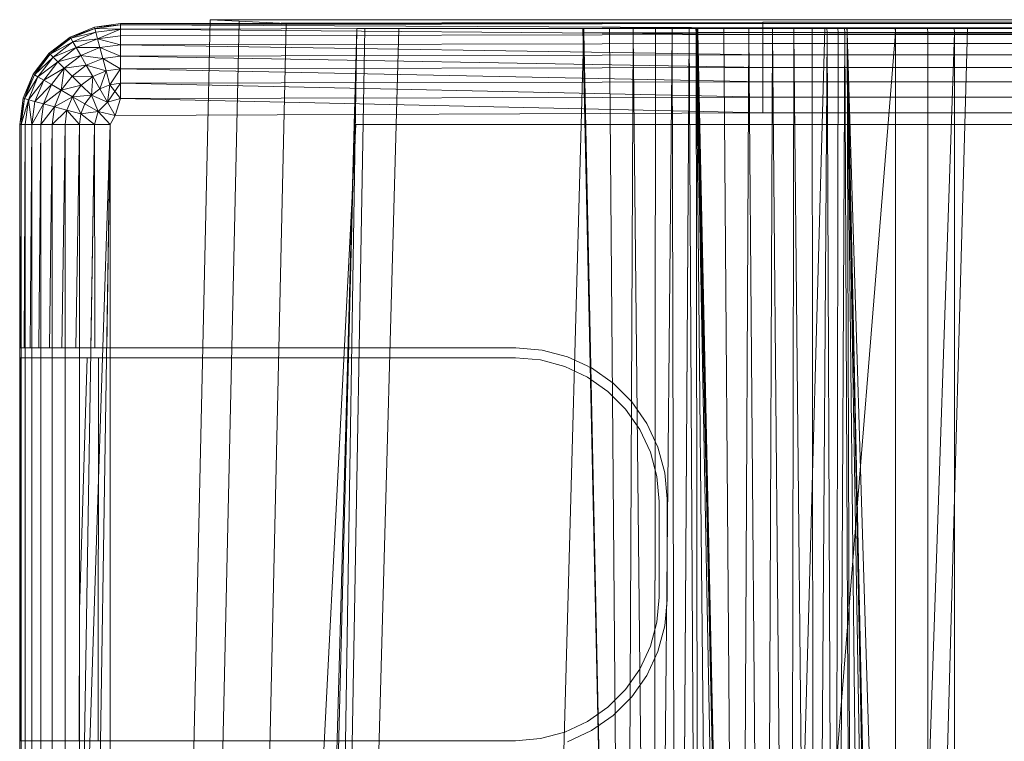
# Model space of a CAD drawing. Header units: metres. Extents: x 391.1 to 430.4, y 12.7 to 28.9.
# Tile 93 of 153: x 404.578 to 404.721, y 27.956 to 28.061. Entities that reach past the tile are written whole.
import ezdxf

# ---------------------------------------------------------------- set-up
doc = ezdxf.new("R2010")
doc.units = ezdxf.units.M
doc.layers.add('A-DETL-____-MBND', color=7, linetype='Continuous', lineweight=18)

# ---------------------------------------------------------------- blocks, each defined once
blk = doc.blocks.new('Family - Inodor PB-155417-01_FON_P0')
at = {"layer": 'A-DETL-____-MBND', "color": 253, "true_color": 0xaaaaaa}
for p, q in [((0.02769, 0.72747), (0.02057, 0.40793)), ((0.02769, 0.72747), (0.02057, 0.40793)), ((0.03191, 0.72747), (0.02769, 0.72747)), ((0.02769, 0.72747), (0.03191, 0.72747)), ((0.03191, 0.72725), (0.02769, 0.72747)), ((0.02769, 0.72747), (0.03191, 0.72725)), ((0.03191, 0.72747), (0.03874, 0.72747)), ((0.03874, 0.72747), (0.03191, 0.72747)), ((0.03874, 0.72747), (0.36709, 0.72747)), ((0.36709, 0.72747), (0.03874, 0.72747)), ((0.00733, 0.72494), (0.01086, 0.72641)), ((0.00733, 0.72494), (0.01086, 0.72641)), ((0.00733, 0.72494), (0.01086, 0.72641)), ((0.00733, 0.72494), (0.01086, 0.72641)), ((0.00733, 0.72494), (0.01091, 0.72621)), ((0.00733, 0.72494), (0.01091, 0.72621)), ((0.01091, 0.72621), (0.00743, 0.72477)), ((0.01091, 0.72621), (0.00743, 0.72477)), ((0.00743, 0.72477), (0.01091, 0.72621)), ((0.01086, 0.72641), (0.01465, 0.72691)), ((0.01086, 0.72641), (0.01465, 0.72691)), ((0.01086, 0.72641), (0.01465, 0.72691)), ((0.01086, 0.72641), (0.01465, 0.72691)), ((0.01086, 0.72641), (0.01465, 0.72671)), ((0.01086, 0.72641), (0.01465, 0.72671)), ((0.01086, 0.72641), (0.01091, 0.72621)), ((0.01086, 0.72641), (0.01091, 0.72621)), ((0.01086, 0.72641), (0.01091, 0.72621)), ((0.01465, 0.72671), (0.01091, 0.72621)), ((0.01465, 0.72671), (0.01091, 0.72621)), ((0.01091, 0.72621), (0.01465, 0.72671)), ((0.01091, 0.72621), (0.01106, 0.72564)), ((0.01091, 0.72621), (0.01106, 0.72564)), ((0.01091, 0.72621), (0.01465, 0.72611)), ((0.01091, 0.72621), (0.01106, 0.72564)), ((0.01091, 0.72621), (0.01465, 0.72611)), ((0.01465, 0.72611), (0.01106, 0.72564)), ((0.01465, 0.72611), (0.01106, 0.72564)), ((0.01106, 0.72564), (0.01465, 0.72611)), ((0.01465, 0.72611), (0.01132, 0.7247)), ((0.01132, 0.7247), (0.01465, 0.72611)), ((0.01465, 0.72691), (0.10805, 0.72711)), ((0.01465, 0.72691), (0.10805, 0.72711)), ((0.01465, 0.72691), (0.38826, 0.72691)), ((0.01465, 0.72691), (0.38826, 0.72691)), ((0.01465, 0.72691), (0.01465, 0.72671)), ((0.10805, 0.72691), (0.01465, 0.72671)), ((0.01465, 0.72691), (0.01465, 0.72671)), ((0.01465, 0.72691), (0.10805, 0.72691)), ((0.01465, 0.72691), (0.01465, 0.72671)), ((0.10805, 0.72691), (0.01465, 0.72671)), ((0.01465, 0.72691), (0.10805, 0.72691)), ((0.01465, 0.72671), (0.10805, 0.72691)), ((0.01465, 0.72671), (0.01465, 0.72611)), ((0.01465, 0.72671), (0.01465, 0.72611)), ((0.01465, 0.72671), (0.10805, 0.72631)), ((0.01465, 0.72671), (0.01465, 0.72611)), ((0.01465, 0.72671), (0.10805, 0.72631)), ((0.10805, 0.72631), (0.01465, 0.72611)), ((0.10805, 0.72631), (0.01465, 0.72611)), ((0.01465, 0.72611), (0.10805, 0.72631)), ((0.01465, 0.72611), (0.01465, 0.72514)), ((0.01465, 0.72611), (0.01465, 0.72514)), ((0.01465, 0.72611), (0.10805, 0.72534)), ((0.01465, 0.72611), (0.01465, 0.72514)), ((0.01465, 0.72611), (0.10805, 0.72534)), ((0.03191, 0.72725), (0.02479, 0.40776)), ((0.03191, 0.72725), (0.02479, 0.40776)), ((0.03874, 0.72691), (0.03162, 0.40749)), ((0.03874, 0.72691), (0.03162, 0.40749)), ((0.03874, 0.72691), (0.03191, 0.72725)), ((0.03191, 0.72725), (0.03874, 0.72691)), ((0.03494, 0.21652), (0.04902, 0.7262)), ((0.04902, 0.7262), (0.03612, 0.21652)), ((0.36709, 0.72691), (0.03874, 0.72691)), ((0.03874, 0.72691), (0.36709, 0.72691)), ((0.04902, 0.7262), (0.04107, 0.21652)), ((0.0502, 0.7262), (0.04107, 0.21652)), ((0.05515, 0.7262), (0.04107, 0.21652)), ((0.04902, 0.7262), (0.0502, 0.7262)), ((0.0502, 0.7262), (0.05515, 0.7262)), ((0.05515, 0.7262), (0.08204, 0.7262)), ((0.08204, 0.7262), (0.06796, 0.21652)), ((0.08802, 0.44565), (0.08189, 0.7262)), ((0.08201, 0.7262), (0.08189, 0.7262)), ((0.08202, 0.72555), (0.08201, 0.7262)), ((0.08202, 0.7262), (0.08201, 0.7262)), ((0.08202, 0.72555), (0.08201, 0.7262)), ((0.08202, 0.7262), (0.08202, 0.72555)), ((0.08203, 0.7262), (0.08202, 0.72555)), ((0.08203, 0.7262), (0.08202, 0.7262)), ((0.08202, 0.72555), (0.08202, 0.7262)), ((0.08203, 0.7262), (0.08202, 0.72555)), ((0.08577, 0.7262), (0.08203, 0.7262)), ((0.08204, 0.7262), (0.11707, 0.7262)), ((0.08577, 0.7262), (0.08578, 0.72555)), ((0.08578, 0.7262), (0.08577, 0.7262)), ((0.08578, 0.72555), (0.08577, 0.7262)), ((0.08578, 0.7262), (0.08578, 0.72555)), ((0.08579, 0.7262), (0.08578, 0.72555)), ((0.08579, 0.7262), (0.08578, 0.7262)), ((0.08578, 0.72555), (0.08578, 0.7262)), ((0.08579, 0.7262), (0.08578, 0.72555)), ((0.0892, 0.7262), (0.08579, 0.7262)), ((0.0892, 0.7262), (0.0892, 0.72555)), ((0.0892, 0.7262), (0.0892, 0.72555)), ((0.0892, 0.7262), (0.0892, 0.7262)), ((0.0892, 0.72555), (0.0892, 0.7262)), ((0.09247, 0.7262), (0.0892, 0.7262)), ((0.0892, 0.7262), (0.0892, 0.72555)), ((0.09247, 0.7262), (0.09248, 0.72555)), ((0.09489, 0.7262), (0.09247, 0.7262)), ((0.09247, 0.7262), (0.09248, 0.72555)), ((0.09489, 0.7262), (0.09491, 0.72555)), ((0.09734, 0.7262), (0.09489, 0.7262)), ((0.09489, 0.7262), (0.09491, 0.72555)), ((0.09734, 0.7262), (0.09737, 0.72555)), ((0.09833, 0.7262), (0.09734, 0.7262)), ((0.09734, 0.7262), (0.09737, 0.72555)), ((0.09833, 0.7262), (0.09837, 0.72555)), ((0.09845, 0.7262), (0.09833, 0.7262)), ((0.09837, 0.72555), (0.09833, 0.7262)), ((0.09845, 0.7262), (0.09837, 0.72555)), ((0.09845, 0.7262), (0.09837, 0.72555)), ((0.12734, 0.7262), (0.09845, 0.7262)), ((0.10461, 0.44571), (0.09848, 0.7262)), ((0.09858, 0.7262), (0.09848, 0.7262)), ((0.09859, 0.7262), (0.09858, 0.7262)), ((0.09861, 0.7256), (0.09858, 0.7262)), ((0.09861, 0.7256), (0.09858, 0.7262)), ((0.09859, 0.7262), (0.09861, 0.7256)), ((0.09861, 0.7262), (0.09859, 0.7262)), ((0.09861, 0.7256), (0.09859, 0.7262)), ((0.09861, 0.7262), (0.09861, 0.7256)), ((0.09862, 0.7262), (0.09861, 0.7256)), ((0.09862, 0.7262), (0.09861, 0.7262)), ((0.09861, 0.7256), (0.09861, 0.7262)), ((0.09862, 0.7262), (0.09861, 0.7256)), ((0.10238, 0.7262), (0.09862, 0.7262)), ((0.10238, 0.7262), (0.10238, 0.7256)), ((0.10239, 0.7262), (0.10238, 0.7256)), ((0.10239, 0.7262), (0.10238, 0.7262)), ((0.10238, 0.7256), (0.10238, 0.7262)), ((0.10239, 0.7262), (0.10238, 0.7256)), ((0.10603, 0.7262), (0.10239, 0.7262)), ((0.11707, 0.7262), (0.10299, 0.21652)), ((0.10603, 0.7262), (0.10604, 0.7256)), ((0.10604, 0.7262), (0.10603, 0.7262)), ((0.10604, 0.7256), (0.10603, 0.7262)), ((0.10604, 0.7262), (0.10604, 0.7256)), ((0.10605, 0.7262), (0.10604, 0.7256)), ((0.10605, 0.7262), (0.10604, 0.7262)), ((0.10604, 0.7256), (0.10604, 0.7262)), ((0.10605, 0.7262), (0.10604, 0.7256)), ((0.10947, 0.7262), (0.10605, 0.7262)), ((0.10805, 0.72711), (0.10805, 0.72691)), ((0.10805, 0.72711), (0.29485, 0.72711)), ((0.10805, 0.72711), (0.10805, 0.72691)), ((0.10805, 0.72711), (0.29485, 0.72711)), ((0.10805, 0.72711), (0.10805, 0.72691)), ((0.10805, 0.72691), (0.10805, 0.72631)), ((0.10805, 0.72691), (0.29485, 0.72691)), ((0.10805, 0.72691), (0.10805, 0.72631)), ((0.10805, 0.72691), (0.29485, 0.72691)), ((0.10805, 0.72691), (0.29485, 0.72691)), ((0.10805, 0.72691), (0.10805, 0.72631)), ((0.10805, 0.72631), (0.10805, 0.72534)), ((0.10805, 0.72631), (0.29485, 0.72631)), ((0.10805, 0.72631), (0.10805, 0.72534)), ((0.10805, 0.72631), (0.29485, 0.72631)), ((0.10805, 0.72631), (0.29485, 0.72631)), ((0.10805, 0.72631), (0.10805, 0.72534)), ((0.29485, 0.72631), (0.10805, 0.72534)), ((0.10805, 0.72534), (0.29485, 0.72631)), ((0.10947, 0.7262), (0.10947, 0.7256)), ((0.10947, 0.7262), (0.10947, 0.7256)), ((0.10947, 0.7262), (0.10947, 0.7262)), ((0.10947, 0.7256), (0.10947, 0.7262)), ((0.10948, 0.7262), (0.10947, 0.7256)), ((0.10948, 0.7262), (0.10947, 0.7262)), ((0.10947, 0.7256), (0.10947, 0.7262)), ((0.10948, 0.7262), (0.10947, 0.7256)), ((0.11257, 0.7262), (0.10948, 0.7262)), ((0.11257, 0.7262), (0.11257, 0.7256)), ((0.11257, 0.7262), (0.11257, 0.7256)), ((0.11257, 0.7256), (0.11257, 0.7262)), ((0.11524, 0.7262), (0.11257, 0.7262)), ((0.11257, 0.7262), (0.11257, 0.7256)), ((0.11524, 0.7262), (0.11525, 0.7256)), ((0.1174, 0.7262), (0.11524, 0.7262)), ((0.11524, 0.7262), (0.11525, 0.7256)), ((0.11707, 0.7262), (0.13782, 0.7262)), ((0.1174, 0.7262), (0.11742, 0.7256)), ((0.11899, 0.7262), (0.1174, 0.7262)), ((0.1174, 0.7262), (0.11742, 0.7256)), ((0.11899, 0.7262), (0.11902, 0.7256)), ((0.11997, 0.7262), (0.11899, 0.7262)), ((0.11899, 0.7262), (0.11902, 0.7256)), ((0.11997, 0.7262), (0.12, 0.7256)), ((0.12028, 0.7262), (0.11997, 0.7262)), ((0.11997, 0.7262), (0.12, 0.7256)), ((0.12028, 0.7262), (0.12032, 0.7256)), ((0.12028, 0.7262), (0.28568, 0.7262)), ((0.12028, 0.7262), (0.12032, 0.7256)), ((0.12034, 0.7262), (0.12029, 0.7262)), ((0.12032, 0.7256), (0.12029, 0.7262)), ((0.12034, 0.7262), (0.12032, 0.7256)), ((0.12034, 0.7262), (0.12032, 0.7256)), ((0.1359, 0.7262), (0.12034, 0.7262)), ((0.13782, 0.7262), (0.12375, 0.21652)), ((0.12734, 0.7262), (0.12737, 0.72561)), ((0.12736, 0.7262), (0.12734, 0.7262)), ((0.12737, 0.72561), (0.12734, 0.7262)), ((0.12736, 0.7262), (0.12737, 0.72561)), ((0.12737, 0.7262), (0.12736, 0.7262)), ((0.12737, 0.72561), (0.12736, 0.7262)), ((0.12737, 0.7262), (0.12737, 0.72561)), ((0.13203, 0.7262), (0.12737, 0.7262)), ((0.12737, 0.7262), (0.12737, 0.72561)), ((0.13203, 0.7262), (0.13205, 0.72561)), ((0.13591, 0.7262), (0.13203, 0.7262)), ((0.13203, 0.7262), (0.13205, 0.72561)), ((0.1359, 0.7262), (0.13594, 0.72561)), ((0.1359, 0.7262), (0.27007, 0.7262)), ((0.1359, 0.7262), (0.13594, 0.72561)), ((0.13591, 0.7262), (0.13594, 0.72561)), ((0.26951, 0.7262), (0.13591, 0.7262)), ((0.13591, 0.7262), (0.13594, 0.72561)), ((0.13782, 0.7262), (0.16159, 0.7262)), ((0.00429, 0.72262), (0.00733, 0.72494)), ((0.00429, 0.72262), (0.00733, 0.72494)), ((0.00429, 0.72262), (0.00733, 0.72494)), ((0.00429, 0.72262), (0.00733, 0.72494)), ((0.00429, 0.72262), (0.00743, 0.72477)), ((0.00429, 0.72262), (0.00743, 0.72477)), ((0.00743, 0.72477), (0.00443, 0.72247)), ((0.00743, 0.72477), (0.00443, 0.72247)), ((0.00443, 0.72247), (0.00743, 0.72477)), ((0.00733, 0.72494), (0.00743, 0.72477)), ((0.00733, 0.72494), (0.00743, 0.72477)), ((0.00733, 0.72494), (0.00743, 0.72477)), ((0.00743, 0.72477), (0.01106, 0.72564)), ((0.00743, 0.72477), (0.01106, 0.72564)), ((0.00743, 0.72477), (0.00772, 0.72425)), ((0.00743, 0.72477), (0.00772, 0.72425)), ((0.00743, 0.72477), (0.00772, 0.72425)), ((0.01106, 0.72564), (0.00772, 0.72425)), ((0.01106, 0.72564), (0.00772, 0.72425)), ((0.00772, 0.72425), (0.01106, 0.72564)), ((0.00772, 0.72425), (0.01132, 0.7247)), ((0.00772, 0.72425), (0.01132, 0.7247)), ((0.01132, 0.7247), (0.00821, 0.72341)), ((0.01132, 0.7247), (0.00821, 0.72341)), ((0.00821, 0.72341), (0.01132, 0.7247)), ((0.01106, 0.72564), (0.01132, 0.7247)), ((0.01106, 0.72564), (0.01132, 0.7247)), ((0.01106, 0.72564), (0.01132, 0.7247)), ((0.01465, 0.72514), (0.01132, 0.7247)), ((0.01132, 0.7247), (0.01465, 0.72514)), ((0.01132, 0.7247), (0.01465, 0.72514)), ((0.01132, 0.7247), (0.01166, 0.72342)), ((0.01132, 0.7247), (0.01166, 0.72342)), ((0.01132, 0.7247), (0.01465, 0.72382)), ((0.01132, 0.7247), (0.01166, 0.72342)), ((0.01132, 0.7247), (0.01465, 0.72382)), ((0.10805, 0.72534), (0.01465, 0.72514)), ((0.10805, 0.72534), (0.01465, 0.72514)), ((0.01465, 0.72514), (0.10805, 0.72534)), ((0.01465, 0.72514), (0.01465, 0.72382)), ((0.01465, 0.72514), (0.01465, 0.72382)), ((0.01465, 0.72514), (0.01465, 0.72382)), ((0.08202, 0.72555), (0.08802, 0.44565)), ((0.08578, 0.72555), (0.08202, 0.72555)), ((0.08202, 0.72555), (0.08578, 0.72555)), ((0.08202, 0.72555), (0.08802, 0.44565)), ((0.08578, 0.72555), (0.08802, 0.44565)), ((0.08578, 0.72555), (0.0892, 0.72555)), ((0.08578, 0.72555), (0.08802, 0.44565)), ((0.0892, 0.72555), (0.08578, 0.72555)), ((0.0892, 0.72555), (0.08802, 0.44565)), ((0.08802, 0.44565), (0.0892, 0.72555)), ((0.0892, 0.72555), (0.09212, 0.44566)), ((0.09248, 0.72555), (0.0892, 0.72555)), ((0.0892, 0.72555), (0.09248, 0.72555)), ((0.0892, 0.72555), (0.09212, 0.44566)), ((0.09248, 0.72555), (0.09212, 0.44566)), ((0.09212, 0.44566), (0.09248, 0.72555)), ((0.09212, 0.44566), (0.09491, 0.72555)), ((0.09212, 0.44566), (0.09491, 0.72555)), ((0.09491, 0.72555), (0.09248, 0.72555)), ((0.09248, 0.72555), (0.09491, 0.72555)), ((0.09737, 0.72555), (0.09491, 0.72555)), ((0.09491, 0.72555), (0.09554, 0.44566)), ((0.09491, 0.72555), (0.09737, 0.72555)), ((0.09491, 0.72555), (0.09554, 0.44566)), ((0.09737, 0.72555), (0.09554, 0.44566)), ((0.09554, 0.44566), (0.09737, 0.72555)), ((0.09837, 0.72555), (0.09737, 0.72555)), ((0.09737, 0.72555), (0.09882, 0.44566)), ((0.09737, 0.72555), (0.09837, 0.72555)), ((0.09737, 0.72555), (0.09882, 0.44566)), ((0.09837, 0.72555), (0.12737, 0.72561)), ((0.12737, 0.72561), (0.09837, 0.72555)), ((0.09837, 0.72555), (0.09882, 0.44566)), ((0.09837, 0.72555), (0.10126, 0.44566)), ((0.09837, 0.72555), (0.09882, 0.44566)), ((0.09837, 0.72555), (0.10371, 0.44566)), ((0.09837, 0.72555), (0.10126, 0.44566)), ((0.09837, 0.72555), (0.10471, 0.44572)), ((0.09837, 0.72555), (0.10371, 0.44566)), ((0.09837, 0.72555), (0.10471, 0.44572)), ((0.09861, 0.7256), (0.10461, 0.44571)), ((0.10238, 0.7256), (0.09861, 0.7256)), ((0.09861, 0.7256), (0.10238, 0.7256)), ((0.09861, 0.7256), (0.10461, 0.44571)), ((0.10238, 0.7256), (0.10461, 0.44571)), ((0.10604, 0.7256), (0.10238, 0.7256)), ((0.10238, 0.7256), (0.10604, 0.7256)), ((0.10238, 0.7256), (0.10461, 0.44571)), ((0.10604, 0.7256), (0.10461, 0.44571)), ((0.10461, 0.44571), (0.10604, 0.7256)), ((0.12737, 0.72561), (0.10471, 0.44572)), ((0.10471, 0.44572), (0.12737, 0.72561)), ((0.10604, 0.7256), (0.10839, 0.44571)), ((0.10604, 0.7256), (0.10947, 0.7256)), ((0.10604, 0.7256), (0.10839, 0.44571)), ((0.10947, 0.7256), (0.10604, 0.7256)), ((0.10805, 0.72534), (0.10805, 0.72402)), ((0.10805, 0.72534), (0.29485, 0.72534)), ((0.10805, 0.72402), (0.10805, 0.72534)), ((0.10805, 0.72534), (0.29485, 0.72534)), ((0.10805, 0.72534), (0.10805, 0.72402)), ((0.10805, 0.72534), (0.29485, 0.72534)), ((0.10947, 0.7256), (0.10839, 0.44571)), ((0.10839, 0.44571), (0.10947, 0.7256)), ((0.10947, 0.7256), (0.11204, 0.44571)), ((0.11257, 0.7256), (0.10947, 0.7256)), ((0.10947, 0.7256), (0.11257, 0.7256)), ((0.10947, 0.7256), (0.11204, 0.44571)), ((0.11257, 0.7256), (0.11204, 0.44571)), ((0.11204, 0.44571), (0.11257, 0.7256)), ((0.11525, 0.7256), (0.11257, 0.7256)), ((0.11257, 0.7256), (0.11547, 0.44571)), ((0.11257, 0.7256), (0.11525, 0.7256)), ((0.11257, 0.7256), (0.11547, 0.44571)), ((0.11742, 0.7256), (0.11525, 0.7256)), ((0.11525, 0.7256), (0.11547, 0.44571)), ((0.11525, 0.7256), (0.11742, 0.7256)), ((0.11525, 0.7256), (0.11547, 0.44571)), ((0.11742, 0.7256), (0.11547, 0.44571)), ((0.11547, 0.44571), (0.11742, 0.7256)), ((0.11902, 0.7256), (0.11742, 0.7256)), ((0.11742, 0.7256), (0.11858, 0.44571)), ((0.11742, 0.7256), (0.11902, 0.7256)), ((0.11742, 0.7256), (0.11858, 0.44571)), ((0.11902, 0.7256), (0.11858, 0.44571)), ((0.11858, 0.44571), (0.11902, 0.7256)), ((0.11858, 0.44571), (0.12, 0.7256)), ((0.11858, 0.44571), (0.12, 0.7256)), ((0.12, 0.7256), (0.11902, 0.7256)), ((0.11902, 0.7256), (0.12, 0.7256)), ((0.12032, 0.7256), (0.12, 0.7256)), ((0.12, 0.7256), (0.12125, 0.44571)), ((0.12, 0.7256), (0.12032, 0.7256)), ((0.12, 0.7256), (0.12125, 0.44571)), ((0.12032, 0.7256), (0.13594, 0.72561)), ((0.13594, 0.72561), (0.12032, 0.7256)), ((0.12032, 0.7256), (0.12632, 0.44571)), ((0.12032, 0.7256), (0.13594, 0.21593)), ((0.12032, 0.7256), (0.12632, 0.44571)), ((0.12032, 0.7256), (0.13594, 0.21593)), ((0.12032, 0.7256), (0.13646, 0.2042)), ((0.12032, 0.7256), (0.12632, 0.44571)), ((0.12032, 0.7256), (0.12125, 0.44571)), ((0.12032, 0.7256), (0.12343, 0.44571)), ((0.12032, 0.7256), (0.12125, 0.44571)), ((0.12032, 0.7256), (0.12503, 0.44571)), ((0.12032, 0.7256), (0.12343, 0.44571)), ((0.12032, 0.7256), (0.12601, 0.44571)), ((0.12032, 0.7256), (0.12503, 0.44571)), ((0.12032, 0.7256), (0.12632, 0.44571)), ((0.12032, 0.7256), (0.12601, 0.44571)), ((0.13594, 0.72561), (0.12632, 0.44571)), ((0.12632, 0.44571), (0.13594, 0.72561)), ((0.12737, 0.72561), (0.12737, 0.44571)), ((0.13205, 0.72561), (0.12737, 0.72561)), ((0.12737, 0.72561), (0.13205, 0.72561)), ((0.12737, 0.72561), (0.12737, 0.44571)), ((0.13594, 0.72561), (0.13205, 0.72561)), ((0.13205, 0.72561), (0.13205, 0.44571)), ((0.13205, 0.72561), (0.13205, 0.44571)), ((0.13205, 0.72561), (0.13594, 0.72561)), ((0.13594, 0.72561), (0.13594, 0.44571)), ((0.13594, 0.72561), (0.27003, 0.72561)), ((0.13594, 0.72561), (0.27003, 0.72561)), ((0.13594, 0.72561), (0.13594, 0.44571)), ((0.27003, 0.72561), (0.13594, 0.72561)), ((0.13594, 0.44571), (0.13594, 0.72561)), ((0.13594, 0.72561), (0.27003, 0.72561)), ((0.13594, 0.72561), (0.13594, 0.44571)), ((0.00443, 0.72247), (0.00772, 0.72425)), ((0.00443, 0.72247), (0.00772, 0.72425)), ((0.00772, 0.72425), (0.00485, 0.72205)), ((0.00772, 0.72425), (0.00485, 0.72205)), ((0.00485, 0.72205), (0.00772, 0.72425)), ((0.00485, 0.72205), (0.00821, 0.72341)), ((0.00485, 0.72205), (0.00821, 0.72341)), ((0.00821, 0.72341), (0.00554, 0.72136)), ((0.00821, 0.72341), (0.00554, 0.72136)), ((0.00554, 0.72136), (0.00821, 0.72341)), ((0.00772, 0.72425), (0.00821, 0.72341)), ((0.00772, 0.72425), (0.00821, 0.72341)), ((0.00772, 0.72425), (0.00821, 0.72341)), ((0.00821, 0.72341), (0.01166, 0.72342)), ((0.00821, 0.72341), (0.01166, 0.72342)), ((0.00821, 0.72341), (0.00887, 0.72227)), ((0.00821, 0.72341), (0.00887, 0.72227)), ((0.00821, 0.72341), (0.00887, 0.72227)), ((0.01166, 0.72342), (0.00887, 0.72227)), ((0.01166, 0.72342), (0.00887, 0.72227)), ((0.00887, 0.72227), (0.01166, 0.72342)), ((0.01465, 0.72382), (0.01166, 0.72342)), ((0.01465, 0.72382), (0.01166, 0.72342)), ((0.01166, 0.72342), (0.01465, 0.72382)), ((0.01166, 0.72342), (0.01208, 0.72185)), ((0.01166, 0.72342), (0.01208, 0.72185)), ((0.01166, 0.72342), (0.01465, 0.72219)), ((0.01166, 0.72342), (0.01208, 0.72185)), ((0.01166, 0.72342), (0.01465, 0.72219)), ((0.10805, 0.72402), (0.01465, 0.72382)), ((0.10805, 0.72402), (0.01465, 0.72382)), ((0.01465, 0.72382), (0.10805, 0.72402)), ((0.01465, 0.72382), (0.01465, 0.72219)), ((0.01465, 0.72382), (0.01465, 0.72219)), ((0.01465, 0.72382), (0.10805, 0.72239)), ((0.01465, 0.72382), (0.01465, 0.72219)), ((0.01465, 0.72382), (0.10805, 0.72239)), ((0.10805, 0.72402), (0.29485, 0.72402)), ((0.10805, 0.72402), (0.10805, 0.72239)), ((0.10805, 0.72402), (0.29485, 0.72402)), ((0.10805, 0.72402), (0.29485, 0.72402)), ((0.10805, 0.72402), (0.10805, 0.72239)), ((0.00196, 0.71958), (0.00429, 0.72262)), ((0.00196, 0.71958), (0.00429, 0.72262)), ((0.00196, 0.71958), (0.00429, 0.72262)), ((0.00196, 0.71958), (0.00429, 0.72262)), ((0.00429, 0.72262), (0.00214, 0.71948)), ((0.00214, 0.71948), (0.00429, 0.72262)), ((0.00443, 0.72247), (0.00214, 0.71948)), ((0.00214, 0.71948), (0.00443, 0.72247)), ((0.00214, 0.71948), (0.00443, 0.72247)), ((0.00214, 0.71948), (0.00485, 0.72205)), ((0.00214, 0.71948), (0.00485, 0.72205)), ((0.00485, 0.72205), (0.00265, 0.71918)), ((0.00485, 0.72205), (0.00265, 0.71918)), ((0.00265, 0.71918), (0.00485, 0.72205)), ((0.00429, 0.72262), (0.00443, 0.72247)), ((0.00429, 0.72262), (0.00443, 0.72247)), ((0.00429, 0.72262), (0.00443, 0.72247)), ((0.00443, 0.72247), (0.00485, 0.72205)), ((0.00443, 0.72247), (0.00485, 0.72205)), ((0.00443, 0.72247), (0.00485, 0.72205)), ((0.00485, 0.72205), (0.00554, 0.72136)), ((0.00485, 0.72205), (0.00554, 0.72136)), ((0.00485, 0.72205), (0.00554, 0.72136)), ((0.00554, 0.72136), (0.00887, 0.72227)), ((0.00554, 0.72136), (0.00887, 0.72227)), ((0.00887, 0.72227), (0.00648, 0.72043)), ((0.00887, 0.72227), (0.00648, 0.72043)), ((0.00648, 0.72043), (0.00887, 0.72227)), ((0.00887, 0.72227), (0.00968, 0.72086)), ((0.00887, 0.72227), (0.00968, 0.72086)), ((0.00887, 0.72227), (0.01208, 0.72185)), ((0.00887, 0.72227), (0.00968, 0.72086)), ((0.00887, 0.72227), (0.01208, 0.72185)), ((0.01208, 0.72185), (0.00968, 0.72086)), ((0.01208, 0.72185), (0.00968, 0.72086)), ((0.00968, 0.72086), (0.01208, 0.72185)), ((0.01465, 0.72219), (0.01208, 0.72185)), ((0.01465, 0.72219), (0.01208, 0.72185)), ((0.01208, 0.72185), (0.01465, 0.72219)), ((0.01208, 0.72185), (0.01257, 0.72003)), ((0.01208, 0.72185), (0.01257, 0.72003)), ((0.01208, 0.72185), (0.01465, 0.72031)), ((0.01208, 0.72185), (0.01257, 0.72003)), ((0.01208, 0.72185), (0.01465, 0.72031)), ((0.10805, 0.72239), (0.01465, 0.72219)), ((0.10805, 0.72239), (0.01465, 0.72219)), ((0.01465, 0.72219), (0.10805, 0.72239)), ((0.01465, 0.72219), (0.01465, 0.72031)), ((0.01465, 0.72219), (0.01465, 0.72031)), ((0.01465, 0.72219), (0.10805, 0.72051)), ((0.01465, 0.72219), (0.01465, 0.72031)), ((0.01465, 0.72219), (0.10805, 0.72051)), ((0.10805, 0.72239), (0.29485, 0.72239)), ((0.10805, 0.72239), (0.10805, 0.72051)), ((0.10805, 0.72239), (0.29485, 0.72239)), ((0.10805, 0.72239), (0.29485, 0.72239)), ((0.10805, 0.72239), (0.10805, 0.72051)), ((0.00265, 0.71918), (0.00554, 0.72136)), ((0.00265, 0.71918), (0.00554, 0.72136)), ((0.00554, 0.72136), (0.0035, 0.7187)), ((0.00554, 0.72136), (0.0035, 0.7187)), ((0.0035, 0.7187), (0.00554, 0.72136)), ((0.0035, 0.7187), (0.00648, 0.72043)), ((0.0035, 0.7187), (0.00648, 0.72043)), ((0.00648, 0.72043), (0.00464, 0.71804)), ((0.00648, 0.72043), (0.00464, 0.71804)), ((0.00464, 0.71804), (0.00648, 0.72043)), ((0.00554, 0.72136), (0.00648, 0.72043)), ((0.00554, 0.72136), (0.00648, 0.72043)), ((0.00554, 0.72136), (0.00648, 0.72043)), ((0.00648, 0.72043), (0.00605, 0.71722)), ((0.00605, 0.71722), (0.00648, 0.72043)), ((0.00648, 0.72043), (0.00968, 0.72086)), ((0.00648, 0.72043), (0.00968, 0.72086)), ((0.00648, 0.72043), (0.00763, 0.71928)), ((0.00648, 0.72043), (0.00763, 0.71928)), ((0.00648, 0.72043), (0.00763, 0.71928)), ((0.00968, 0.72086), (0.00763, 0.71928)), ((0.00968, 0.72086), (0.00763, 0.71928)), ((0.00763, 0.71928), (0.00968, 0.72086)), ((0.00968, 0.72086), (0.01062, 0.71923)), ((0.00968, 0.72086), (0.01062, 0.71923)), ((0.00968, 0.72086), (0.01257, 0.72003)), ((0.00968, 0.72086), (0.01062, 0.71923)), ((0.00968, 0.72086), (0.01257, 0.72003)), ((0.01465, 0.72031), (0.01257, 0.72003)), ((0.01465, 0.72031), (0.01257, 0.72003)), ((0.01257, 0.72003), (0.01465, 0.72031)), ((0.01465, 0.72031), (0.01311, 0.71802)), ((0.01311, 0.71802), (0.01465, 0.72031)), ((0.10805, 0.72051), (0.01465, 0.72031)), ((0.10805, 0.72051), (0.01465, 0.72031)), ((0.01465, 0.72031), (0.10805, 0.72051)), ((0.01465, 0.72031), (0.01465, 0.71823)), ((0.01465, 0.72031), (0.01465, 0.71823)), ((0.01465, 0.72031), (0.10805, 0.71843)), ((0.01465, 0.72031), (0.01465, 0.71823)), ((0.01465, 0.72031), (0.10805, 0.71843)), ((0.10805, 0.72051), (0.29485, 0.72051)), ((0.10805, 0.72051), (0.10805, 0.71843)), ((0.10805, 0.72051), (0.29485, 0.72051)), ((0.10805, 0.72051), (0.29485, 0.72051)), ((0.10805, 0.72051), (0.10805, 0.71843)), ((0.0005, 0.71605), (0.00196, 0.71958)), ((0.0005, 0.71605), (0.00196, 0.71958)), ((0.0005, 0.71605), (0.00196, 0.71958)), ((0.0005, 0.71605), (0.00196, 0.71958)), ((0.00196, 0.71958), (0.00069, 0.716)), ((0.00069, 0.716), (0.00196, 0.71958)), ((0.00214, 0.71948), (0.00069, 0.716)), ((0.00069, 0.716), (0.00214, 0.71948)), ((0.00069, 0.716), (0.00214, 0.71948)), ((0.00069, 0.716), (0.00265, 0.71918)), ((0.00069, 0.716), (0.00265, 0.71918)), ((0.00265, 0.71918), (0.00127, 0.71584)), ((0.00265, 0.71918), (0.00127, 0.71584)), ((0.00127, 0.71584), (0.00265, 0.71918)), ((0.00196, 0.71958), (0.00214, 0.71948)), ((0.00196, 0.71958), (0.00214, 0.71948)), ((0.00196, 0.71958), (0.00214, 0.71948)), ((0.00214, 0.71948), (0.00265, 0.71918)), ((0.00214, 0.71948), (0.00265, 0.71918)), ((0.00214, 0.71948), (0.00265, 0.71918)), ((0.00265, 0.71918), (0.0035, 0.7187)), ((0.00265, 0.71918), (0.0035, 0.7187)), ((0.00265, 0.71918), (0.0035, 0.7187)), ((0.00763, 0.71928), (0.00605, 0.71722)), ((0.00605, 0.71722), (0.00763, 0.71928)), ((0.00605, 0.71722), (0.00763, 0.71928)), ((0.00763, 0.71928), (0.00896, 0.71795)), ((0.00763, 0.71928), (0.00896, 0.71795)), ((0.00763, 0.71928), (0.01062, 0.71923)), ((0.00763, 0.71928), (0.00896, 0.71795)), ((0.00763, 0.71928), (0.01062, 0.71923)), ((0.01062, 0.71923), (0.00896, 0.71795)), ((0.01062, 0.71923), (0.00896, 0.71795)), ((0.00896, 0.71795), (0.01062, 0.71923)), ((0.01062, 0.71923), (0.01043, 0.71648)), ((0.01043, 0.71648), (0.01062, 0.71923)), ((0.01257, 0.72003), (0.01062, 0.71923)), ((0.01257, 0.72003), (0.01062, 0.71923)), ((0.01062, 0.71923), (0.01257, 0.72003)), ((0.01062, 0.71923), (0.01167, 0.71743)), ((0.01062, 0.71923), (0.01167, 0.71743)), ((0.01062, 0.71923), (0.01167, 0.71743)), ((0.01257, 0.72003), (0.01167, 0.71743)), ((0.01167, 0.71743), (0.01257, 0.72003)), ((0.01257, 0.72003), (0.01311, 0.71802)), ((0.01257, 0.72003), (0.01311, 0.71802)), ((0.01257, 0.72003), (0.01311, 0.71802)), ((0.00127, 0.71584), (0.0035, 0.7187)), ((0.00127, 0.71584), (0.0035, 0.7187)), ((0.0035, 0.7187), (0.00221, 0.71559)), ((0.0035, 0.7187), (0.00221, 0.71559)), ((0.00221, 0.71559), (0.0035, 0.7187)), ((0.00221, 0.71559), (0.00464, 0.71804)), ((0.00221, 0.71559), (0.00464, 0.71804)), ((0.00464, 0.71804), (0.00348, 0.71525)), ((0.00464, 0.71804), (0.00348, 0.71525)), ((0.00348, 0.71525), (0.00464, 0.71804)), ((0.0035, 0.7187), (0.00464, 0.71804)), ((0.0035, 0.7187), (0.00464, 0.71804)), ((0.0035, 0.7187), (0.00464, 0.71804)), ((0.00464, 0.71804), (0.00605, 0.71722)), ((0.00464, 0.71804), (0.00605, 0.71722)), ((0.00464, 0.71804), (0.00605, 0.71722)), ((0.00605, 0.71722), (0.00896, 0.71795)), ((0.00605, 0.71722), (0.00896, 0.71795)), ((0.00896, 0.71795), (0.00768, 0.71628)), ((0.00896, 0.71795), (0.00768, 0.71628)), ((0.00768, 0.71628), (0.00896, 0.71795)), ((0.00896, 0.71795), (0.01043, 0.71648)), ((0.00896, 0.71795), (0.01043, 0.71648)), ((0.00896, 0.71795), (0.01043, 0.71648)), ((0.01167, 0.71743), (0.01043, 0.71648)), ((0.01043, 0.71648), (0.01167, 0.71743)), ((0.01043, 0.71648), (0.01167, 0.71743)), ((0.01311, 0.71802), (0.01167, 0.71743)), ((0.01167, 0.71743), (0.01311, 0.71802)), ((0.01167, 0.71743), (0.01311, 0.71802)), ((0.01167, 0.71743), (0.01277, 0.71551)), ((0.01167, 0.71743), (0.01277, 0.71551)), ((0.01167, 0.71743), (0.01277, 0.71551)), ((0.01465, 0.71823), (0.01277, 0.71551)), ((0.01311, 0.71802), (0.01277, 0.71551)), ((0.01311, 0.71802), (0.01277, 0.71551)), ((0.01311, 0.71802), (0.01277, 0.71551)), ((0.01465, 0.71823), (0.01311, 0.71802)), ((0.01311, 0.71802), (0.01465, 0.71823)), ((0.01311, 0.71802), (0.01465, 0.71823)), ((0.01311, 0.71802), (0.01465, 0.71601)), ((0.10805, 0.71843), (0.01465, 0.71823)), ((0.10805, 0.71843), (0.01465, 0.71823)), ((0.01465, 0.71823), (0.10805, 0.71843)), ((0.01465, 0.71823), (0.01465, 0.71601)), ((0.01465, 0.71823), (0.10805, 0.71621)), ((0.01465, 0.71823), (0.01465, 0.71601)), ((0.01465, 0.71823), (0.10805, 0.71621)), ((0.10805, 0.71843), (0.29485, 0.71843)), ((0.10805, 0.71843), (0.10805, 0.71621)), ((0.10805, 0.71843), (0.29485, 0.71843)), ((0.10805, 0.71843), (0.29485, 0.71843)), ((0.10805, 0.71843), (0.10805, 0.71621)), ((0, 0.71226), (0.0005, 0.71605)), ((0, 0.71226), (0.0005, 0.71605)), ((0, 0.71226), (0.0005, 0.71605)), ((0, 0.71226), (0.0005, 0.71605)), ((0, 0.71226), (0.00069, 0.716)), ((0, 0.71226), (0.00069, 0.716)), ((0.00069, 0.716), (0.0002, 0.71226)), ((0.00069, 0.716), (0.0002, 0.71226)), ((0.0002, 0.71226), (0.00069, 0.716)), ((0.0005, 0.71605), (0.00069, 0.716)), ((0.0005, 0.71605), (0.00069, 0.716)), ((0.0005, 0.71605), (0.00069, 0.716)), ((0.00069, 0.716), (0.00127, 0.71584)), ((0.00069, 0.716), (0.00127, 0.71584)), ((0.00069, 0.716), (0.00127, 0.71584)), ((0.00348, 0.71525), (0.00605, 0.71722)), ((0.00348, 0.71525), (0.00605, 0.71722)), ((0.00605, 0.71722), (0.00505, 0.71483)), ((0.00605, 0.71722), (0.00505, 0.71483)), ((0.00505, 0.71483), (0.00605, 0.71722)), ((0.00505, 0.71483), (0.00768, 0.71628)), ((0.00505, 0.71483), (0.00768, 0.71628)), ((0.00605, 0.71722), (0.00768, 0.71628)), ((0.00605, 0.71722), (0.00768, 0.71628)), ((0.00605, 0.71722), (0.00768, 0.71628)), ((0.00768, 0.71628), (0.00687, 0.71434)), ((0.00768, 0.71628), (0.00687, 0.71434)), ((0.00687, 0.71434), (0.00768, 0.71628)), ((0.00768, 0.71628), (0.01043, 0.71648)), ((0.00768, 0.71628), (0.01043, 0.71648)), ((0.00768, 0.71628), (0.00948, 0.71524)), ((0.00768, 0.71628), (0.00888, 0.7138)), ((0.00768, 0.71628), (0.00948, 0.71524)), ((0.00768, 0.71628), (0.00888, 0.7138)), ((0.00768, 0.71628), (0.00948, 0.71524)), ((0.01043, 0.71648), (0.00948, 0.71524)), ((0.01043, 0.71648), (0.00948, 0.71524)), ((0.00948, 0.71524), (0.01043, 0.71648)), ((0.01043, 0.71648), (0.0114, 0.71413)), ((0.01043, 0.71648), (0.01277, 0.71551)), ((0.01043, 0.71648), (0.0114, 0.71413)), ((0.01043, 0.71648), (0.01277, 0.71551)), ((0.01043, 0.71648), (0.01277, 0.71551)), ((0.01043, 0.71648), (0.0114, 0.71413)), ((0.01465, 0.71601), (0.01277, 0.71551)), ((0.01465, 0.71601), (0.01391, 0.71353)), ((0.01465, 0.71601), (0.01391, 0.71353)), ((0.10805, 0.71621), (0.01465, 0.71601)), ((0.10805, 0.71621), (0.01465, 0.71601)), ((0.01465, 0.71601), (0.10805, 0.71621)), ((0.01465, 0.71601), (0.10805, 0.71393)), ((0.01465, 0.71601), (0.10805, 0.71393)), ((0.01465, 0.71601), (0.10805, 0.71393)), ((0.10805, 0.71621), (0.29485, 0.71621)), ((0.10805, 0.71621), (0.10805, 0.71393)), ((0.10805, 0.71621), (0.29485, 0.71621)), ((0.10805, 0.71621), (0.29485, 0.71621)), ((0.10805, 0.71621), (0.10805, 0.71393)), ((0.0002, 0.71226), (0.00127, 0.71584)), ((0.0002, 0.71226), (0.00127, 0.71584)), ((0.00127, 0.71584), (0.0008, 0.71226)), ((0.00127, 0.71584), (0.0008, 0.71226)), ((0.0008, 0.71226), (0.00127, 0.71584)), ((0.00127, 0.71584), (0.00221, 0.71559)), ((0.00127, 0.71584), (0.00177, 0.71226)), ((0.00127, 0.71584), (0.00221, 0.71559)), ((0.00127, 0.71584), (0.00177, 0.71226)), ((0.00127, 0.71584), (0.00221, 0.71559)), ((0.00221, 0.71559), (0.00177, 0.71226)), ((0.00221, 0.71559), (0.00177, 0.71226)), ((0.00177, 0.71226), (0.00221, 0.71559)), ((0.00177, 0.71226), (0.00348, 0.71525)), ((0.00177, 0.71226), (0.00348, 0.71525)), ((0.00221, 0.71559), (0.00348, 0.71525)), ((0.00221, 0.71559), (0.00348, 0.71525)), ((0.00221, 0.71559), (0.00348, 0.71525)), ((0.00348, 0.71525), (0.00309, 0.71226)), ((0.00348, 0.71525), (0.00309, 0.71226)), ((0.00309, 0.71226), (0.00348, 0.71525)), ((0.00309, 0.71226), (0.00505, 0.71483)), ((0.00309, 0.71226), (0.00505, 0.71483)), ((0.00348, 0.71525), (0.00505, 0.71483)), ((0.00348, 0.71525), (0.00505, 0.71483)), ((0.00348, 0.71525), (0.00505, 0.71483)), ((0.00505, 0.71483), (0.00472, 0.71226)), ((0.00505, 0.71483), (0.00472, 0.71226)), ((0.00472, 0.71226), (0.00505, 0.71483)), ((0.00505, 0.71483), (0.00687, 0.71434)), ((0.00505, 0.71483), (0.00687, 0.71434)), ((0.00505, 0.71483), (0.00687, 0.71434)), ((0.00948, 0.71524), (0.00888, 0.7138)), ((0.00948, 0.71524), (0.00888, 0.7138)), ((0.00888, 0.7138), (0.00948, 0.71524)), ((0.00948, 0.71524), (0.0114, 0.71413)), ((0.00948, 0.71524), (0.0114, 0.71413)), ((0.00948, 0.71524), (0.0114, 0.71413)), ((0.01277, 0.71551), (0.0114, 0.71413)), ((0.01277, 0.71551), (0.0114, 0.71413)), ((0.0114, 0.71413), (0.01277, 0.71551)), ((0.01277, 0.71551), (0.01391, 0.71353)), ((0.01277, 0.71551), (0.01391, 0.71353)), ((0.00472, 0.71226), (0.00687, 0.71434)), ((0.00472, 0.71226), (0.00687, 0.71434)), ((0.00687, 0.71434), (0.0066, 0.71226)), ((0.00687, 0.71434), (0.0066, 0.71226)), ((0.0066, 0.71226), (0.00687, 0.71434)), ((0.00888, 0.7138), (0.00687, 0.71434)), ((0.00687, 0.71434), (0.00868, 0.71226)), ((0.00687, 0.71434), (0.00888, 0.7138)), ((0.00687, 0.71434), (0.00888, 0.7138)), ((0.00687, 0.71434), (0.00868, 0.71226)), ((0.00888, 0.7138), (0.00868, 0.71226)), ((0.00888, 0.7138), (0.00868, 0.71226)), ((0.00868, 0.71226), (0.00888, 0.7138)), ((0.0114, 0.71413), (0.00888, 0.7138)), ((0.00888, 0.7138), (0.0114, 0.71413)), ((0.00888, 0.7138), (0.0114, 0.71413)), ((0.00888, 0.7138), (0.0109, 0.71226)), ((0.00888, 0.7138), (0.0109, 0.71226)), ((0.00888, 0.7138), (0.0109, 0.71226)), ((0.0114, 0.71413), (0.0109, 0.71226)), ((0.0114, 0.71413), (0.0109, 0.71226)), ((0.0109, 0.71226), (0.0114, 0.71413)), ((0.0114, 0.71413), (0.01318, 0.71226)), ((0.01391, 0.71353), (0.0114, 0.71413)), ((0.0114, 0.71413), (0.01318, 0.71226)), ((0.0114, 0.71413), (0.01391, 0.71353)), ((0.0114, 0.71413), (0.01391, 0.71353)), ((0.0114, 0.71413), (0.01318, 0.71226)), ((0.01391, 0.71353), (0.01318, 0.71226)), ((0.01391, 0.71353), (0.01318, 0.71226)), ((0.01318, 0.71226), (0.01391, 0.71353)), ((0.01391, 0.71353), (0.10805, 0.71393)), ((0.01391, 0.71353), (0.10805, 0.71393)), ((0.10805, 0.71393), (0.01391, 0.71353)), ((0.10805, 0.71393), (0.29485, 0.71393)), ((0.10805, 0.71393), (0.29485, 0.71393)), ((0.10805, 0.71393), (0.29485, 0.71393)), ((0, 0.57723), (0, 0.71226)), ((0, 0.57723), (0, 0.71226)), ((0, 0.57723), (0, 0.71226)), ((0, 0.71226), (0.0002, 0.71226)), ((0, 0.71226), (0.0002, 0.71226)), ((0, 0.71226), (0, 0.57723)), ((0, 0.71226), (0.0002, 0.71226)), ((0.0002, 0.71226), (0.00015, 0.67979)), ((0.00015, 0.67979), (0.0002, 0.71226)), ((0.0002, 0.71226), (0.0002, 0.57723)), ((0.0002, 0.71226), (0.0008, 0.71226)), ((0.0002, 0.71226), (0.0002, 0.67979)), ((0.0002, 0.67979), (0.0002, 0.71226)), ((0.0002, 0.71226), (0.0008, 0.71226)), ((0.0002, 0.71226), (0.0008, 0.71226)), ((0.00065, 0.67979), (0.0008, 0.71226)), ((0.00065, 0.67979), (0.0008, 0.71226)), ((0.0008, 0.71226), (0.0008, 0.57723)), ((0.0008, 0.71226), (0.00177, 0.71226)), ((0.0008, 0.71226), (0.0008, 0.67979)), ((0.0008, 0.67979), (0.0008, 0.71226)), ((0.0008, 0.71226), (0.00177, 0.71226)), ((0.0008, 0.71226), (0.00177, 0.71226)), ((0.00154, 0.67979), (0.00177, 0.71226)), ((0.00154, 0.67979), (0.00177, 0.71226)), ((0.00177, 0.71226), (0.00177, 0.57723)), ((0.00177, 0.71226), (0.00309, 0.71226)), ((0.00177, 0.71226), (0.00177, 0.67979)), ((0.00177, 0.67979), (0.00177, 0.71226)), ((0.00177, 0.71226), (0.00309, 0.71226)), ((0.00177, 0.71226), (0.00309, 0.71226)), ((0.00277, 0.67979), (0.00309, 0.71226)), ((0.00277, 0.67979), (0.00309, 0.71226)), ((0.00309, 0.71226), (0.00309, 0.57723)), ((0.00309, 0.71226), (0.00472, 0.71226)), ((0.00309, 0.71226), (0.00309, 0.67979)), ((0.00309, 0.67979), (0.00309, 0.71226)), ((0.00309, 0.71226), (0.00472, 0.71226)), ((0.00309, 0.71226), (0.00472, 0.71226)), ((0.00432, 0.67979), (0.00472, 0.71226)), ((0.00432, 0.67979), (0.00472, 0.71226)), ((0.00472, 0.71226), (0.00472, 0.57723)), ((0.00472, 0.71226), (0.0066, 0.71226)), ((0.00472, 0.71226), (0.00472, 0.67979)), ((0.00472, 0.67979), (0.00472, 0.71226)), ((0.00472, 0.71226), (0.0066, 0.71226)), ((0.00472, 0.71226), (0.0066, 0.71226)), ((0.00615, 0.67979), (0.0066, 0.71226)), ((0.00615, 0.67979), (0.0066, 0.71226)), ((0.0066, 0.71226), (0.0066, 0.57723)), ((0.0066, 0.71226), (0.00868, 0.71226)), ((0.0066, 0.71226), (0.0066, 0.67979)), ((0.0066, 0.67979), (0.0066, 0.71226)), ((0.0066, 0.71226), (0.00868, 0.71226)), ((0.0066, 0.71226), (0.00868, 0.71226)), ((0.00818, 0.67979), (0.00868, 0.71226)), ((0.00818, 0.67979), (0.00868, 0.71226)), ((0.00868, 0.71226), (0.00868, 0.57723)), ((0.00868, 0.71226), (0.0109, 0.71226)), ((0.0109, 0.71226), (0.00868, 0.57723)), ((0.01318, 0.71226), (0.00868, 0.57723)), ((0.00868, 0.71226), (0.00868, 0.67979)), ((0.00868, 0.67979), (0.00868, 0.71226)), ((0.00868, 0.71226), (0.0109, 0.71226)), ((0.00868, 0.71226), (0.0109, 0.71226)), ((0.01036, 0.67979), (0.0109, 0.71226)), ((0.01036, 0.67979), (0.0109, 0.71226)), ((0.0109, 0.71226), (0.01318, 0.71226)), ((0.0109, 0.71226), (0.01093, 0.67979)), ((0.01093, 0.67979), (0.0109, 0.71226)), ((0.0109, 0.71226), (0.01318, 0.71226)), ((0.0109, 0.71226), (0.01318, 0.71226)), ((0.01318, 0.71226), (0.01102, 0.57626)), ((0.01266, 0.67979), (0.01318, 0.71226)), ((0.01266, 0.67979), (0.01318, 0.71226)), ((0.01318, 0.71226), (0.01318, 0.57723)), ((0.01318, 0.71226), (0.01318, 0.67979)), ((0.01318, 0.67979), (0.01318, 0.71226)), ((0.0405, 0.54781), (0.04887, 0.71226)), ((0.04887, 0.71226), (0.04193, 0.57586)), ((0.35226, 0.71226), (0.04887, 0.71226)), ((0.35226, 0.71226), (0.04887, 0.71226)), ((0, 0.62119), (0, 0.67979)), ((0, 0.67979), (0.00015, 0.67979)), ((0.00015, 0.67979), (0.0002, 0.67979)), ((0.0002, 0.67979), (0.00065, 0.67979)), ((0.00065, 0.67979), (0.0008, 0.67979)), ((0.0008, 0.67979), (0.00154, 0.67979)), ((0.00154, 0.67979), (0.00177, 0.67979)), ((0.00177, 0.67979), (0.00277, 0.67979)), ((0.00277, 0.67979), (0.00309, 0.67979)), ((0.00309, 0.67979), (0.00432, 0.67979)), ((0.00432, 0.67979), (0.00472, 0.67979)), ((0.00472, 0.67979), (0.00615, 0.67979)), ((0.00615, 0.67979), (0.0066, 0.67979)), ((0.0066, 0.67979), (0.00818, 0.67979)), ((0.00818, 0.67979), (0.00868, 0.67979)), ((0.00868, 0.67979), (0.01036, 0.67979)), ((0.01036, 0.67979), (0.01093, 0.67979)), ((0.01093, 0.67979), (0.01266, 0.67979)), ((0.01266, 0.67979), (0.01318, 0.67979)), ((0.01318, 0.67979), (0.01373, 0.67979)), ((0.01373, 0.67979), (0.07217, 0.67979)), ((0.07217, 0.67979), (0.07599, 0.67946)), ((0.07599, 0.67946), (0.07969, 0.67847)), ((0.07212, 0.67833), (0.0001, 0.67833)), ((0.0001, 0.67833), (0.0002, 0.67833)), ((0.0001, 0.62265), (0.0001, 0.67833)), ((0.0002, 0.67833), (0.0008, 0.67833)), ((0.0002, 0.67833), (0.0002, 0.62265)), ((0.0008, 0.67833), (0.00177, 0.67833)), ((0.0008, 0.67833), (0.0008, 0.62265)), ((0.00177, 0.67833), (0.00309, 0.67833)), ((0.00177, 0.67833), (0.00177, 0.62265)), ((0.00309, 0.67833), (0.00472, 0.67833)), ((0.00309, 0.67833), (0.00309, 0.62265)), ((0.00472, 0.67833), (0.0066, 0.67833)), ((0.00472, 0.67833), (0.00472, 0.62265)), ((0.0066, 0.67833), (0.00868, 0.67833)), ((0.0066, 0.67833), (0.0066, 0.62265)), ((0.00868, 0.67833), (0.00983, 0.67833)), ((0.00983, 0.67833), (0.00868, 0.64166)), ((0.00868, 0.67833), (0.00868, 0.64166)), ((0.00983, 0.67833), (0.01147, 0.67833)), ((0.01147, 0.67833), (0.01141, 0.62265)), ((0.01147, 0.67833), (0.07212, 0.67833)), ((0.07574, 0.67801), (0.07212, 0.67833)), ((0.07212, 0.67833), (0.07574, 0.67801)), ((0.07926, 0.67707), (0.07574, 0.67801)), ((0.07574, 0.67801), (0.07926, 0.67707)), ((0.07969, 0.67847), (0.08252, 0.67714)), ((0.08256, 0.67553), (0.07926, 0.67707)), ((0.07926, 0.67707), (0.08256, 0.67553)), ((0.08252, 0.67714), (0.08285, 0.67699)), ((0.08285, 0.67699), (0.08316, 0.67685)), ((0.0863, 0.67465), (0.08316, 0.67685)), ((0.08554, 0.67344), (0.08256, 0.67553)), ((0.08256, 0.67553), (0.08554, 0.67344)), ((0.08901, 0.67194), (0.0863, 0.67465)), ((0.08811, 0.67087), (0.08554, 0.67344)), ((0.08554, 0.67344), (0.08811, 0.67087)), ((0.09121, 0.6688), (0.08901, 0.67194)), ((0.0902, 0.66789), (0.08811, 0.67087)), ((0.08811, 0.67087), (0.0902, 0.66789)), ((0.09282, 0.66533), (0.09121, 0.6688)), ((0.09174, 0.66459), (0.0902, 0.66789)), ((0.0902, 0.66789), (0.09174, 0.66459)), ((0.09268, 0.66107), (0.09174, 0.66459)), ((0.09174, 0.66459), (0.09268, 0.66107)), ((0.09382, 0.66163), (0.09282, 0.66533)), ((0.09415, 0.65781), (0.09382, 0.66163)), ((0.093, 0.65745), (0.09268, 0.66107)), ((0.09268, 0.66107), (0.093, 0.65745)), ((0.093, 0.64353), (0.093, 0.65745)), ((0.093, 0.65745), (0.093, 0.64353)), ((0.09415, 0.64316), (0.09415, 0.65781)), ((0.09268, 0.6399), (0.093, 0.64353)), ((0.093, 0.64353), (0.09268, 0.6399)), ((0.09382, 0.63935), (0.09415, 0.64316)), ((0.00868, 0.64166), (0.00867, 0.62265)), ((0.09174, 0.63639), (0.09268, 0.6399)), ((0.09268, 0.6399), (0.09174, 0.63639)), ((0.09282, 0.63565), (0.09382, 0.63935)), ((0.0902, 0.63309), (0.09174, 0.63639)), ((0.09174, 0.63639), (0.0902, 0.63309)), ((0.09121, 0.63217), (0.09282, 0.63565)), ((0.08811, 0.63011), (0.0902, 0.63309)), ((0.0902, 0.63309), (0.08811, 0.63011)), ((0.08901, 0.62904), (0.09121, 0.63217)), ((0.08554, 0.62754), (0.08811, 0.63011)), ((0.08811, 0.63011), (0.08554, 0.62754)), ((0.0863, 0.62633), (0.08901, 0.62904)), ((0.08256, 0.62545), (0.08554, 0.62754)), ((0.08554, 0.62754), (0.08256, 0.62545)), ((0.08316, 0.62413), (0.0863, 0.62633)), ((0.07926, 0.62391), (0.08256, 0.62545)), ((0.08256, 0.62545), (0.07926, 0.62391)), ((0.07212, 0.62265), (0.07574, 0.62297)), ((0.07574, 0.62297), (0.07212, 0.62265)), ((0.07574, 0.62297), (0.07926, 0.62391)), ((0.07926, 0.62391), (0.07574, 0.62297)), ((0.07969, 0.62251), (0.08316, 0.62413)), ((0.0002, 0.62265), (0.0001, 0.62265)), ((0.0001, 0.62265), (0.07212, 0.62265)), ((0.0008, 0.62265), (0.0002, 0.62265)), ((0.00177, 0.62265), (0.0008, 0.62265)), ((0.00309, 0.62265), (0.00177, 0.62265)), ((0.00472, 0.62265), (0.00309, 0.62265)), ((0.0066, 0.62265), (0.00472, 0.62265)), ((0.00867, 0.62265), (0.0066, 0.62265)), ((0.01141, 0.62265), (0.00867, 0.62265)), ((0.07212, 0.62265), (0.01141, 0.62265))]:
    blk.add_line(p, q, dxfattribs=at)
blk = doc.blocks.new('LONDR55-XX_ZZ-ARQ-CAA-M3D-Londres55_ifc-1-01_FON_P0')
at = {"layer": 'A-DETL-____-MBND', "color": 253, "lineweight": 18, "true_color": 0xaaaaaa}
blk.add_blockref('Family - Inodor PB-155417-01_FON_P0', (404.57781, 27.33331), dxfattribs=at)

msp = doc.modelspace()

# ---------------------------------------------------------------- block references
at = {"lineweight": 5}
msp.add_blockref('LONDR55-XX_ZZ-ARQ-CAA-M3D-Londres55_ifc-1-01_FON_P0', (0, 0), dxfattribs=at)

doc.saveas('drawing.dxf')
